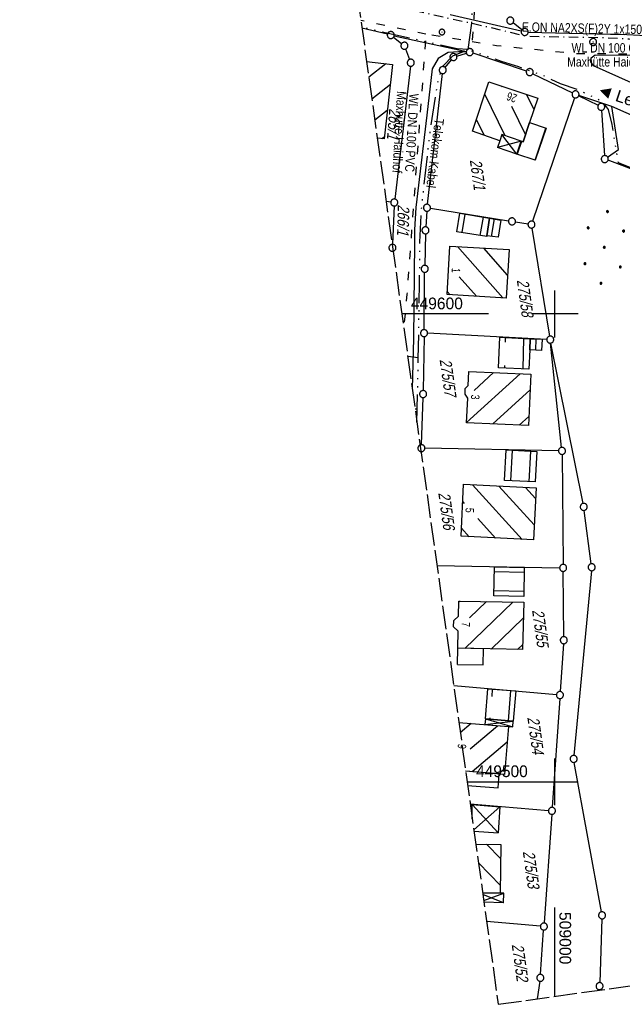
# Model space of a CAD drawing. Extents: x 508886 to 509272, y 449452 to 450225.
# Tile 1 of 46: x 508886 to 509014, y 449452 to 449663. Entities that reach past the tile are written whole.
import ezdxf
from ezdxf.enums import TextEntityAlignment as Align

# ---------------------------------------------------------------- set-up
doc = ezdxf.new("R2010")
doc.units = 0
doc.header["$LTSCALE"] = 10
doc.header["$MEASUREMENT"] = 0
for name, pattern in [('ACAD_ISO03W100', [30, 12, -18]), ('ACAD_ISO14W100', [25.5, 12, -3, 0.5, -3, 0.5, -3, 0.5, -3]), ('LT00', [0]), ('LT08', [0.42, 0.2, -0.1, 0.02, -0.1]), ('LT14', [0.6, 0.5, -0.1])]:
    doc.linetypes.add(name, pattern=pattern)
doc.layers.get('0').update_dxf_attribs({"linetype": 'LT00'})
doc.layers.add('-BLATT_123-RAND', color=7, linetype='LT14', plot=False)
for name, color, linetype in [('DFK_BEB_SCHR', 254, 'LT00'), ('DFK_BEBAUUNG', 250, 'LT00'), ('DFK_FLUR_NR', 250, 'LT00'), ('DFK_GZPKT', 250, 'LT00'), ('DFK_HAUSNR', 250, 'LT00'), ('DFK_KATASTER', 250, 'LT00'), ('DFK_NUTZUNG', 250, 'LT00'), ('DFK_TOPO-ANL', 252, 'LT00'), ('DFK_TOPO-SYM', 252, 'LT00'), ('DFK_VERMPKT', 252, 'LT00'), ('ORTSRICHTUNG', 7, 'Continuous'), ('STROM_TEXT', 80, 'Continuous'), ('STROM_UNTER', 80, 'LT08'), ('TELEKOM', 210, 'ACAD_ISO14W100'), ('TELEKOM_TEXT', 210, 'Continuous'), ('V123_AFBR_BAB', 250, 'LT00'), ('V123_KA_PRUF', 182, 'LT00'), ('V123_RASTER', 250, 'LT00'), ('WASSERLTG', 130, 'ACAD_ISO03W100'), ('WASSERLTG_TEXT', 130, 'Continuous')]:
    doc.layers.add(name, color=color, linetype=linetype)
doc.styles.add('Beschrift', font='ARIAL.TTF')
doc.styles.get("Standard").update_dxf_attribs({"font": 'ARIAL.TTF'})
doc.styles.add('Versorgungsltg', font='ARIAL.TTF', dxfattribs={"width": 0.8, "height": 2})

# ---------------------------------------------------------------- blocks, each defined once
blk = doc.blocks.new('SYMB7010')
at = {"color": 0, "linetype": 'ByBlock'}
for points in [[(-0.031408, 0.499213), (-0.093728, 0.49134), (-0.15457, 0.475719), (-0.212975, 0.452595), (-0.268021, 0.422333), (-0.31884, 0.385411), (-0.36463, 0.342411), (-0.40467, 0.29401), (-0.438329, 0.240973), (-0.465074, 0.184136), (-0.484486, 0.124395), (-0.496256, 0.062692), (-0.5002, 0)], [(-0.5002, 0), (-0.496256, -0.062692), (-0.484486, -0.124395), (-0.465075, -0.184136), (-0.438329, -0.240973), (-0.404671, -0.29401), (-0.36463, -0.342411), (-0.31884, -0.385411), (-0.268021, -0.422333), (-0.212975, -0.452595), (-0.154571, -0.475719), (-0.093728, -0.49134), (-0.031408, -0.499213), (0.031408, -0.499213)], [(0.5002, 0), (0.496256, 0.062692), (0.484485, 0.124395), (0.465074, 0.184136), (0.438329, 0.240973), (0.40467, 0.29401), (0.36463, 0.342411), (0.31884, 0.385411), (0.268021, 0.422333), (0.212975, 0.452595), (0.15457, 0.475719), (0.093728, 0.49134), (0.031408, 0.499213), (-0.031408, 0.499213)], [(0.031408, -0.499213), (0.093728, -0.491341), (0.15457, -0.475719), (0.212975, -0.452595), (0.268021, -0.422333), (0.31884, -0.385411), (0.36463, -0.342411), (0.404671, -0.294011), (0.438329, -0.240974), (0.465075, -0.184136), (0.484486, -0.124395), (0.496256, -0.062692), (0.500201, 0)]]:
    blk.add_lwpolyline(points, dxfattribs=at)
blk = doc.blocks.new('SYMB7301')
at = {"color": 0, "linetype": 'ByBlock'}
for p, q in [((-0.128693, 0), (0, 0.128693)), ((0, -0.128693), (-0.128693, 0)), ((0, 0.128693), (0.128693, 0)), ((0.128693, 0), (0, -0.128693)), ((0.000059, -0.009738), (0.000059, 0.009897)), ((-0.00901, -0.004339), (-0.002225, -0.009749))]:
    blk.add_line(p, q, dxfattribs=at)
for points in [[(-0.002225, 0.009749), (-0.00901, 0.004339), (-0.00901, -0.004339)], [(0.01, 0), (0.006235, 0.007818), (-0.002225, 0.009749)], [(-0.002225, -0.009749), (0.006235, -0.007818), (0.01, 0)]]:
    blk.add_lwpolyline(points, dxfattribs=at)
blk = doc.blocks.new('Ackerland7')
at = {"layer": 'DFK_NUTZUNG', "color": 0, "linetype": 'ByBlock'}
for p, q in [((-4, 3.93), (-4, 3.67)), ((-3.95, 3.63), (-3.95, 3.97)), ((-3.9, 3.99), (-3.9, 3.61)), ((-3.85, 3.6), (-3.85, 4)), ((-3.8, 3.99), (-3.8, 3.61)), ((-3.75, 3.63), (-3.75, 3.97)), ((-3.7, 3.93), (-3.7, 3.67)), ((-3.65, 3.8), (-3.65, 3.8)), ((3.7, 3.93), (3.7, 3.67)), ((3.75, 3.63), (3.75, 3.97)), ((3.8, 3.99), (3.8, 3.61)), ((3.85, 3.6), (3.85, 4)), ((3.9, 3.99), (3.9, 3.61)), ((3.95, 3.63), (3.95, 3.97)), ((4, 3.93), (4, 3.67)), ((4.05, 3.8), (4.05, 3.8)), ((-7.85, 0.13), (-7.85, -0.13)), ((-7.8, -0.17), (-7.8, 0.17)), ((-7.75, 0.19), (-7.75, -0.19)), ((-7.7, -0.2), (-7.7, 0.2)), ((-7.65, 0.19), (-7.65, -0.19)), ((-7.6, -0.17), (-7.6, 0.17)), ((-7.55, 0.13), (-7.55, -0.13)), ((-7.5, 0), (-7.5, 0)), ((-0.15, 0.13), (-0.15, -0.13)), ((-0.1, -0.17), (-0.1, 0.17)), ((-0.05, 0.19), (-0.05, -0.19)), ((0, -0.2), (0, 0.2)), ((0.05, 0.19), (0.05, -0.19)), ((0.1, -0.17), (0.1, 0.17)), ((0.15, 0.13), (0.15, -0.13)), ((0.2, 0), (0.2, 0)), ((7.55, 0.13), (7.55, -0.13)), ((7.6, -0.17), (7.6, 0.17)), ((7.65, 0.19), (7.65, -0.19)), ((7.7, -0.2), (7.7, 0.2)), ((7.75, 0.19), (7.75, -0.19)), ((7.8, -0.17), (7.8, 0.17)), ((7.85, 0.13), (7.85, -0.13)), ((7.9, 0), (7.9, 0)), ((-4, -3.67), (-4, -3.93)), ((-3.95, -3.97), (-3.95, -3.63)), ((-3.9, -3.61), (-3.9, -3.99)), ((-3.85, -4), (-3.85, -3.6)), ((-3.8, -3.61), (-3.8, -3.99)), ((-3.75, -3.97), (-3.75, -3.63)), ((-3.7, -3.67), (-3.7, -3.93)), ((-3.65, -3.8), (-3.65, -3.8)), ((3.7, -3.67), (3.7, -3.93)), ((3.75, -3.97), (3.75, -3.63)), ((3.8, -3.61), (3.8, -3.99)), ((3.85, -4), (3.85, -3.6)), ((3.9, -3.61), (3.9, -3.99)), ((3.95, -3.97), (3.95, -3.63)), ((4, -3.67), (4, -3.93)), ((4.05, -3.8), (4.05, -3.8))]:
    blk.add_line(p, q, dxfattribs=at)
for points in [[(-3.65, 3.8), (-3.67, 3.89), (-3.73, 3.96), (-3.81, 3.99), (-3.89, 3.99), (-3.97, 3.96), (-4.03, 3.89), (-4.05, 3.8), (-4.03, 3.71), (-3.97, 3.64), (-3.89, 3.6), (-3.81, 3.6), (-3.73, 3.64), (-3.67, 3.71), (-3.65, 3.8)], [(4.05, 3.8), (4.03, 3.89), (3.97, 3.96), (3.89, 3.99), (3.81, 3.99), (3.73, 3.96), (3.67, 3.89), (3.65, 3.8), (3.67, 3.71), (3.73, 3.64), (3.81, 3.61), (3.89, 3.61), (3.97, 3.64), (4.03, 3.71), (4.05, 3.8)], [(-7.5, 0), (-7.52, 0.09), (-7.58, 0.16), (-7.66, 0.19), (-7.74, 0.19), (-7.82, 0.16), (-7.88, 0.09), (-7.9, 0)], [(0.2, 0), (0.18, 0.09), (0.12, 0.16), (0.04, 0.19), (-0.04, 0.19), (-0.12, 0.16), (-0.18, 0.09), (-0.2, 0)], [(-0.2, 0), (-0.18, -0.09), (-0.12, -0.16), (-0.04, -0.19), (0.04, -0.19), (0.12, -0.16), (0.18, -0.09), (0.2, 0)], [(7.9, 0), (7.88, 0.09), (7.82, 0.16), (7.74, 0.19), (7.66, 0.19), (7.58, 0.16), (7.52, 0.09), (7.5, 0)], [(7.5, 0), (7.52, -0.09), (7.58, -0.16), (7.66, -0.19), (7.74, -0.19), (7.82, -0.16), (7.88, -0.09), (7.9, 0)], [(-7.9, 0), (-7.88, -0.09), (-7.82, -0.16), (-7.74, -0.19), (-7.66, -0.19), (-7.58, -0.16), (-7.52, -0.09), (-7.5, 0)], [(-3.65, -3.8), (-3.67, -3.71), (-3.73, -3.64), (-3.81, -3.61), (-3.89, -3.61), (-3.97, -3.64), (-4.03, -3.71), (-4.05, -3.8), (-4.03, -3.89), (-3.97, -3.96), (-3.89, -3.99), (-3.81, -3.99), (-3.73, -3.96), (-3.67, -3.89), (-3.65, -3.8)], [(4.05, -3.8), (4.03, -3.71), (3.97, -3.64), (3.89, -3.61), (3.81, -3.61), (3.73, -3.64), (3.67, -3.71), (3.65, -3.8), (3.67, -3.89), (3.73, -3.96), (3.81, -3.99), (3.89, -3.99), (3.97, -3.96), (4.03, -3.89), (4.05, -3.8)]]:
    blk.add_lwpolyline(points, dxfattribs=at)
blk = doc.blocks.new('SYMB0003')
at = {"color": 0, "linetype": 'ByBlock'}
for p, q in [((-0.015712, 0), (0.010166, 0.012015)), ((0, -0.021257), (-0.015712, 0)), ((0.010166, 0.012015), (0, -0.021257))]:
    blk.add_line(p, q, dxfattribs=at)
for points in [[(-0.031395, 0.499013), (-0.093691, 0.491144), (-0.154509, 0.475528), (-0.21289, 0.452414), (-0.267913, 0.422164), (-0.318712, 0.385257), (-0.364484, 0.342274), (-0.404509, 0.293893), (-0.438154, 0.240877), (-0.464888, 0.184062), (-0.484292, 0.124345), (-0.496058, 0.062667), (-0.5, 0)], [(-0.5, 0), (-0.496058, -0.062667), (-0.484292, -0.124345), (-0.464888, -0.184062), (-0.438154, -0.240877), (-0.404509, -0.293893), (-0.364485, -0.342274), (-0.318712, -0.385257), (-0.267914, -0.422164), (-0.21289, -0.452414), (-0.154509, -0.475529), (-0.093691, -0.491144), (-0.031395, -0.499014), (0.031395, -0.499014)], [(0.5, 0), (0.496057, 0.062667), (0.484292, 0.124345), (0.464888, 0.184062), (0.438153, 0.240877), (0.404509, 0.293893), (0.364484, 0.342274), (0.318712, 0.385257), (0.267913, 0.422164), (0.21289, 0.452414), (0.154509, 0.475528), (0.093691, 0.491144), (0.031395, 0.499013), (-0.031395, 0.499013)], [(0.031395, -0.499014), (0.093691, -0.491144), (0.154509, -0.475529), (0.21289, -0.452414), (0.267914, -0.422164), (0.318712, -0.385257), (0.364485, -0.342274), (0.404509, -0.293893), (0.438154, -0.240877), (0.464889, -0.184062), (0.484292, -0.124345), (0.496058, -0.062667), (0.5, 0)]]:
    blk.add_lwpolyline(points, dxfattribs=at)

msp = doc.modelspace()

# ---------------------------------------------------------------- linework, layer by layer
at = {"layer": '-BLATT_123-RAND'}
msp.add_lwpolyline([(508885.55, 450185.32), (508987.91, 449452.43), (509272.15, 449492.13), (509169.8, 450225.01), (508885.55, 450185.32)], dxfattribs=at)
at = {"layer": 'DFK_BEB_SCHR'}
for p, q in [((508963.87, 449653.48), (508960.24, 449650.59)), ((508960.88, 449645.99), (508964.84, 449649.14)), ((508989.41, 449638.09), (508985.04, 449646.97)), ((508988.62, 449648.74), (508988.72, 449648.54)), ((508995.57, 449643.69), (508993.98, 449646.92)), ((508964.19, 449643.51), (508961.52, 449641.39)), ((508990.75, 449644.42), (508993.76, 449638.32)), ((508983.23, 449641.59), (508984.89, 449638.21)), ((508995.79, 449632.88), (508998.09, 449639.7)), ((508963.03, 449637.48), (508963.54, 449637.89)), ((508992.92, 449636.89), (508992, 449634.16)), ((508980.78, 449621.33), (508980.11, 449617.4)), ((508984.06, 449616.77), (508984.73, 449620.68)), ((508986.5, 449616.56), (508987.11, 449620.3)), ((508979.17, 449614.41), (508988.9, 449603.42)), ((508989.91, 449608.31), (508984.81, 449614.07)), ((508983.25, 449603.77), (508979.58, 449607.92)), ((508977, 449604.8), (508977.61, 449604.11)), ((508989.42, 449594.95), (508989.39, 449593.96)), ((508993.23, 449588.26), (508993.42, 449594.76)), ((508995.94, 449592.26), (508996.01, 449594.65)), ((508989.24, 449588.97), (508989.23, 449588.44)), ((508981.16, 449576.77), (508992.59, 449587.22)), ((508986.93, 449587.47), (508982.77, 449583.66)), ((508994.72, 449583.75), (508986.77, 449576.48)), ((508992.42, 449576.23), (508994.47, 449578.1)), ((508990.87, 449570.88), (508990.54, 449564.34)), ((508994.54, 449564.14), (508994.87, 449570.68)), ((508993.03, 449551.8), (508982.41, 449563.49)), ((508988.07, 449563.21), (508995.62, 449554.9)), ((508995.91, 449560.54), (508993.73, 449562.93)), ((508980.31, 449559.85), (508980.62, 449559.51)), ((508983.54, 449556.3), (508987.36, 449552.09)), ((508981.7, 449552.38), (508980.04, 449554.2)), ((508993.47, 449544.73), (508987.11, 449544.87)), ((508987.02, 449540.88), (508993.39, 449540.74)), ((508979.74, 449538.62), (508979.47, 449538.36)), ((508991.07, 449538.4), (508980.75, 449528.5)), ((508981.78, 449535.03), (508985.41, 449538.51)), ((508986.4, 449528.38), (508993.28, 449534.98)), ((508979.07, 449532.44), (508979.15, 449532.51)), ((508993.15, 449529.31), (508992.05, 449528.26)), ((508986.65, 449519.82), (508986.52, 449518.24)), ((508990.11, 449513.06), (508990.64, 449519.49)), ((508982.12, 449512.46), (508979.8, 449510.49)), ((508986.15, 449513.69), (508986.12, 449513.38)), ((508981.92, 449507.04), (508987.76, 449511.99)), ((508989.8, 449508.48), (508982.33, 449502.15)), ((508980.46, 449505.8), (508980.46, 449505.81)), ((508987.97, 449501.68), (508989.34, 449502.84)), ((508988.45, 449483.51), (508985.38, 449486.66)), ((508983.69, 449482.67), (508988.38, 449477.86))]:
    msp.add_line(p, q, dxfattribs=at)
at = {"layer": 'DFK_BEBAUUNG'}
for p, q in [((508988.28, 449637.04), (508987.78, 449635.58)), ((508992.84, 449636.92), (508987.78, 449635.58)), ((508991.91, 449634.19), (508988.72, 449638.33)), ((508991.91, 449634.19), (508987.78, 449635.58)), ((508979.17, 449525.1), (508979.26, 449528.53)), ((508984.73, 449528.42), (508979.26, 449528.53)), ((508984.66, 449524.99), (508984.73, 449528.42)), ((508979.17, 449525.1), (508984.66, 449524.99)), ((508985.17, 449513.46), (508985.05, 449512.22)), ((508985.05, 449512.22), (508991.14, 449512.97)), ((508985.05, 449512.22), (508990.08, 449511.8)), ((508985.17, 449513.46), (508991.04, 449511.72)), ((508985.17, 449513.46), (508991.14, 449512.97)), ((508991.04, 449511.72), (508991.14, 449512.97)), ((508990.08, 449511.8), (508991.04, 449511.72)), ((508988.13, 449501.67), (508980.95, 449502.26)), ((508987.89, 449498.67), (508988.13, 449501.67)), ((508981.37, 449499.22), (508987.89, 449498.67)), ((508982.35, 449495.11), (508987.93, 449489.1)), ((508982.35, 449495.11), (508988.29, 449494.65)), ((508982.37, 449492.09), (508982.35, 449495.11)), ((508982.7, 449489.73), (508988.29, 449494.65)), ((508988.29, 449494.65), (508987.93, 449489.1)), ((508982.74, 449489.44), (508987.93, 449489.1)), ((508984.58, 449476.27), (508988.36, 449476.22)), ((508989.07, 449474.14), (508984.63, 449475.93)), ((508984.81, 449474.65), (508989.11, 449476.21)), ((508989.07, 449474.14), (508984.87, 449474.23)), ((508989.11, 449476.21), (508988.36, 449476.22)), ((508989.07, 449474.14), (508989.11, 449476.21))]:
    msp.add_line(p, q, dxfattribs=at)
for points in [[(508959.77, 449653.95), (508965.32, 449653.31), (508963.49, 449637.43), (508962.05, 449637.6)], [(508996.39, 449646.1), (508994.62, 449640.89), (508993.24, 449636.79), (508992.84, 449636.92), (508988.72, 449638.33), (508988.28, 449637.04), (508982.38, 449639.08), (508985.94, 449649.65), (508996.39, 449646.1)], [(508993.24, 449636.79), (508994.62, 449640.89), (508998.17, 449639.68), (508995.85, 449632.86), (508991.91, 449634.19), (508992.84, 449636.92), (508993.24, 449636.79)], [(508979.03, 449617.58), (508979.7, 449621.51), (508986.08, 449620.46), (508985.47, 449616.69), (508985.45, 449616.54), (508979.03, 449617.58)], [(508985.47, 449616.69), (508986.08, 449620.46), (508988.46, 449620.08), (508987.88, 449616.38), (508985.47, 449616.69)], [(508976.96, 449604.15), (508977.59, 449614.51), (508990.24, 449613.75), (508989.61, 449603.38), (508976.96, 449604.15)], [(508994.74, 449594.7), (508994.67, 449592.34), (508994.43, 449588.21), (508987.94, 449588.49), (508988.28, 449595.01), (508994.74, 449594.7)], [(508994.67, 449592.34), (508994.74, 449594.7), (508997.32, 449594.61), (508997.18, 449592.19), (508994.67, 449592.34)], [(508994.38, 449576.14), (508981.16, 449576.73), (508981.4, 449582.02), (508980.81, 449582.83), (508980.87, 449584.04), (508981.49, 449584.71), (508981.64, 449587.7), (508994.87, 449587.12), (508994.38, 449576.14)], [(508989.26, 449564.41), (508989.59, 449570.94), (508996.14, 449570.62), (508995.82, 449564.08), (508989.26, 449564.41)], [(508979.96, 449552.47), (508980.49, 449563.58), (508996.02, 449562.82), (508995.46, 449551.68), (508979.96, 449552.47)], [(508993.37, 449539.58), (508986.99, 449539.72), (508987.13, 449545.97), (508993.49, 449545.83), (508993.37, 449539.58)], [(508993.12, 449528.24), (508979.26, 449528.53), (508979.34, 449532.18), (508978.34, 449533.14), (508978.39, 449534.49), (508979.42, 449535.4), (508979.47, 449538.63), (508993.36, 449538.36), (508993.12, 449528.24)], [(508985.17, 449513.46), (508985.7, 449519.9), (508991.67, 449519.41), (508991.14, 449512.97), (508985.17, 449513.46)], [(508979.5, 449512.68), (508990.08, 449511.8), (508989.23, 449501.58)], [(508989.23, 449501.58), (508980.95, 449502.26)], [(508983.12, 449486.69), (508988.49, 449486.61)], [(508988.49, 449486.61), (508988.36, 449476.22), (508984.58, 449476.27)]]:
    msp.add_lwpolyline(points, dxfattribs=at)
at = {"layer": 'DFK_KATASTER'}
for p, q in [((508992.85, 449660.45), (508977.67, 449663.92)), ((508992.99, 449660.74), (508991.08, 449662.24)), ((508964.21, 449659.78), (508958.77, 449661.09)), ((508965.67, 449659.45), (508981.1, 449656.13)), ((508994.33, 449660.26), (509014.86, 449659.72)), ((508965.53, 449659.15), (508967.26, 449657.8)), ((508968.11, 449656.64), (508968.95, 449654.4)), ((508979.06, 449655.14), (508981.11, 449655.76)), ((508993.95, 449651.93), (508982.54, 449655.73)), ((508977.87, 449654.35), (508976.52, 449652.7)), ((508969.12, 449652.96), (508965.77, 449624.57)), ((508972.77, 449623.44), (508975.97, 449651.37)), ((508995.34, 449651.36), (509003.78, 449647.27)), ((509004.21, 449646.23), (508995.27, 449619.82)), ((509005.13, 449646.61), (509009.28, 449644.61)), ((509010, 449643.53), (509010.66, 449633.85)), ((509038.56, 449622.6), (509011.41, 449632.84)), ((508963.93, 449624.11), (508964.94, 449623.95)), ((508965.65, 449623.08), (508965.32, 449614.89)), ((508972.63, 449621.95), (508972.4, 449618.62)), ((508973.42, 449622.58), (508990.12, 449619.91)), ((508991.6, 449619.67), (508994.29, 449619.23)), ((508998.92, 449595.26), (508995.15, 449618.37)), ((508972.34, 449617.12), (508972.21, 449610.39)), ((508972.06, 449596.65), (508972.18, 449608.89)), ((508972.04, 449595.15), (508971.86, 449583.63)), ((508998.29, 449594.56), (508972.8, 449595.86)), ((509001.48, 449571.48), (508999.12, 449593.77)), ((509006.06, 449559.49), (508999.19, 449593.78)), ((508971.5, 449572.06), (508971.83, 449582.13)), ((509000.81, 449570.74), (508972.23, 449571.3)), ((508971.44, 449570.38), (508971.45, 449570.56)), ((509001.57, 449569.98), (509001.79, 449546.47)), ((509007.81, 449546.6), (509006.31, 449558.02)), ((508974.81, 449546.23), (509001.05, 449545.73)), ((509001.93, 449531.01), (509001.81, 449544.97)), ((509007.84, 449545.11), (509004.12, 449505.63)), ((509001.89, 449529.51), (509001.17, 449519.29)), ((509000.37, 449518.6), (508978.41, 449520.48)), ((509001.07, 449517.79), (508999.45, 449494.54)), ((509010, 449472.19), (509004.18, 449504.15)), ((508981.93, 449495.28), (508998.65, 449493.85)), ((508999.35, 449493.04), (508997.73, 449469.81)), ((508996.93, 449469.12), (508985.44, 449470.1)), ((509010.1, 449470.7), (509009.62, 449457.07)), ((508996.97, 449458.84), (508997.63, 449468.31)), ((508996.81, 449457.35), (508996.22, 449453.59))]:
    msp.add_line(p, q, dxfattribs=at)
at = {"layer": 'DFK_TOPO-ANL'}
for p, q in [((508977.19, 449655.87), (508975.07, 449654.64)), ((508979.4, 449656.06), (508977.19, 449655.87)), ((508981.08, 449656), (508979.4, 449656.06)), ((509007.81, 449654.74), (509008.67, 449655.42)), ((509008.67, 449655.42), (509020.7, 449655.34)), ((508975.07, 449654.64), (508973.79, 449652.41)), ((509007.71, 449653.88), (509007.81, 449654.74)), ((509008.32, 449653.06), (509007.71, 449653.88)), ((508973.79, 449652.41), (508972.63, 449642.47)), ((509016.42, 449649.38), (509008.32, 449653.06)), ((509012.21, 449644.34), (509005.16, 449646.7)), ((509018.37, 449641.67), (509012.21, 449644.34)), ((509013.62, 449635.18), (509012.21, 449644.34)), ((508972.63, 449642.47), (508970.29, 449622.79)), ((509011.32, 449633.54), (509013.62, 449635.18)), ((508970.29, 449622.79), (508970.04, 449618.01)), ((508970.04, 449618.01), (508969.99, 449615.29)), ((508969.99, 449615.29), (508969.77, 449594.81)), ((508969.77, 449594.81), (508969.54, 449583.95))]:
    msp.add_line(p, q, dxfattribs=at)
at = {"layer": 'STROM_UNTER', "flags": 128}
msp.add_lwpolyline([(509045.56, 449665.41), (509043.94, 449661.66), (509043.4, 449658.07), (509042.47, 449657.77), (509031.57, 449657.33), (509020.66, 449658.31), (509015.93, 449658.76), (509010.73, 449659), (508993.97, 449659.3), (508986.33, 449661.18), (508977.91, 449663.04), (508971.28, 449664.54), (508964.63, 449665.98), (508958.17, 449665.39)], dxfattribs=at)
at = {"layer": 'TELEKOM', "ltscale": 0.05, "flags": 128}
for points in [[(508981.46, 449656.53), (508982.24, 449662.14), (508982.49, 449667.85), (508982.71, 449675.21), (508983.57, 449698.66), (508984.09, 449715.91), (508984.45, 449729.73), (508985.46, 449757.8), (508992.19, 449757.73), (508993.3, 449788.2), (508994.41, 449813.87), (509032.52, 449821.9), (509035.57, 449821.07), (509039.59, 449815.35)], [(508981.46, 449656.53), (508979.14, 449656.69), (508961.18, 449660.7), (508958.74, 449661.28)], [(508970.54, 449576.78), (508970.6, 449579.72), (508970.81, 449590.48), (508971.1, 449606.7), (508971.16, 449615.36), (508971.5, 449622.2), (508973.21, 449637.82), (508975.04, 449649.79), (508976.07, 449652.98), (508978.23, 449655.15), (508981.46, 449656.53), (508981.46, 449656.53), (508984.59, 449655.4), (508988.58, 449654.06), (508992.24, 449652.87), (508997.77, 449650.87), (509001.16, 449649.28), (509004.85, 449647.99), (509010.18, 449645.49), (509011.41, 449643.68), (509012.22, 449640.5), (509013.56, 449632.36), (509024.81, 449627.93), (509025.17, 449629.25), (509037.9, 449624.42), (509044.67, 449622.33), (509069.01, 449616.21), (509078.34, 449614.23), (509091.13, 449613.27), (509095.32, 449612.99), (509099.14, 449612.51), (509114.17, 449613.63), (509141.67, 449612.78), (509156.94, 449609.73), (509170.38, 449609.81), (509190.55, 449619.73), (509210.58, 449621.83), (509230.29, 449624.32), (509253.12, 449628.38)], [(508970.81, 449590.63), (508968.57, 449590.9)], [(508970.55, 449579.65), (508970.14, 449579.66)]]:
    msp.add_lwpolyline(points, dxfattribs=at)
at = {"layer": 'V123_AFBR_BAB'}
msp.add_lwpolyline([(509030.78, 449658.88), (509028.3, 449659.02), (509025.83, 449659.15), (509023.35, 449659.28), (509020.87, 449659.4), (509018.17, 449659.52), (509015.46, 449659.63), (509012.76, 449659.74), (509010.06, 449659.84), (509007.36, 449659.94)], dxfattribs=at)
at = {"layer": 'V123_RASTER'}
for p, q in [((509000, 449595), (509000, 449605)), ((508985.8, 449600), (508967.3, 449600)), ((509005, 449600), (508995, 449600)), ((509000, 449495), (509000, 449505)), ((508981.27, 449500), (509005, 449500)), ((509000, 449454.12), (509000, 449473.11))]:
    msp.add_line(p, q, dxfattribs=at)
at = {"layer": 'WASSERLTG', "ltscale": 0.015, "flags": 128}
for points in [[(508922.33, 449921.99), (508927.45, 449914.78), (508938.78, 449899.19), (508941.56, 449895.42), (508954.95, 449876.78), (508968.89, 449856.62), (508982.01, 449837.88), (508990.16, 449825.21), (508990.96, 449816.45), (508991.26, 449814.74), (508989.89, 449798.81), (508988.57, 449781.29), (508987.72, 449772.95), (508986.59, 449750.78), (508986.83, 449746.01), (508986.66, 449728.5), (508986.86, 449719.12), (508985.84, 449705.92), (508982.31, 449658.23), (508972.45, 449659.79), (508968.39, 449604.23), (508967.7, 449597.12)], [(508972.45, 449659.79), (508958.54, 449662.71)], [(508982.31, 449658.23), (508987.58, 449657.39), (509004.17, 449655.71), (509032.79, 449655.49)]]:
    msp.add_lwpolyline(points, dxfattribs=at)

# ---------------------------------------------------------------- block references
at = {"layer": 'DFK_GZPKT', "xscale": 1.500000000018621, "yscale": 1.5, "zscale": 1.5, "rotation": 264.7377099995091}
for p in [(508990.49, 449662.7), (508964.94, 449659.61), (508993.58, 449660.28), (508967.85, 449657.34), (508978.34, 449654.93), (508981.83, 449655.97), (508969.21, 449653.7), (508976.05, 449652.12), (508994.66, 449651.69), (509004.45, 449646.94), (509009.95, 449644.28), (509010.71, 449633.1), (508965.68, 449623.83), (508972.68, 449622.7), (508990.86, 449619.79), (508995.03, 449619.11), (508972.35, 449617.87), (508965.29, 449614.14), (508972.19, 449609.64), (508972.05, 449595.9), (508999.04, 449594.52), (508971.85, 449582.88), (508971.48, 449571.31), (509001.56, 449570.73), (509006.21, 449558.76), (509001.8, 449545.72), (509007.91, 449545.86), (509001.94, 449530.26), (509001.12, 449518.54), (509004.05, 449504.89), (508999.4, 449493.79), (509010.13, 449471.45), (508997.68, 449469.06), (508996.92, 449458.09), (509009.59, 449456.32)]:
    msp.add_blockref('SYMB7010', p, dxfattribs=at)
at = {"layer": 'DFK_NUTZUNG', "rotation": 264.7376999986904}
msp.add_blockref('Ackerland7', (509010.59, 449614.22), dxfattribs=at)
at = {"layer": 'DFK_TOPO-SYM', "xscale": 0.09999999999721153, "yscale": 0.09999999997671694, "zscale": 0.1, "rotation": 0.001159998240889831}
msp.add_blockref('SYMB7301', (508975.88, 449660.24), dxfattribs=at)
at = {"layer": 'DFK_VERMPKT', "xscale": 1.200000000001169, "yscale": 1.200000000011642, "zscale": 1.2, "rotation": 264.7377100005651}
msp.add_blockref('SYMB7010', (508975.88, 449660.26), dxfattribs=at)
at = {"layer": 'V123_KA_PRUF', "color": 186, "xscale": 1.5, "yscale": 1.5, "zscale": 1.5, "rotation": 277.95061}
msp.add_blockref('SYMB0003', (509008.21, 449658.12), dxfattribs=at)

# ---------------------------------------------------------------- texts
at = {"layer": 'DFK_FLUR_NR', "oblique": 13.754, "width": 0.75}
for s, rotation, p in [('265/1', 265.5474, (508964.62, 449643.99)), ('267/1', 277.9506, (508981.83, 449632.88)), ('266/1', 268.6295, (508966.44, 449623.41)), ('275/58', 277.9506, (508991.88, 449607.22)), ('275/57', 277.9506, (508975.37, 449590.22)), ('275/56', 277.9506, (508975.08, 449561.73)), ('275/55', 277.9506, (508995.14, 449536.67)), ('275/54', 277.9506, (508994.13, 449513.74)), ('275/53', 277.9506, (508993.16, 449485.07)), ('275/52', 277.9506, (508990.79, 449465.19))]:
    msp.add_text(s, height=2.5, rotation=rotation, dxfattribs=at).set_placement(p)
at = {"layer": 'DFK_HAUSNR', "width": 0.75}
for s, rotation, p in [('26', -198.7633, (508992.09, 449646.82)), ('1', -93.482, (508978.01, 449609.89)), ('3', -92.5055, (508982.13, 449582.79)), ('5', -92.7331, (508980.95, 449558.6)), ('7', -91.1919, (508980.08, 449534.17)), ('9', -94.7552, (508979.3, 449508.15))]:
    msp.add_text(s, height=1.8, rotation=rotation, dxfattribs=at).set_placement(p)
at = {"layer": 'ORTSRICHTUNG', "insert": (509017.45, 449643.24), "char_height": 2.5, "attachment_point": 8, "rotation": 341.4845, "style": 'Beschrift'}
msp.add_mtext('{\\H1.083x;◄\\fMS Shell Dlg|b0|i0|c0|p0;\\H0.6538x; }Leonberg', dxfattribs=at)
at = {"layer": 'STROM_TEXT', "style": 'Versorgungsltg', "width": 0.8}
msp.add_text('E.ON NA2XS(F)2Y 1x150', height=2, rotation=358.768, dxfattribs=at).set_placement((509005.81, 449660.1), align=Align.CENTER)
at = {"layer": 'TELEKOM_TEXT', "style": 'Versorgungsltg', "width": 0.8}
msp.add_text('Telekom Kabel', height=2, rotation=262.8842, dxfattribs=at).set_placement((508973.43, 449634.47), align=Align.CENTER)
at = {"layer": 'V123_RASTER'}
for s, rotation, width, p in [(' 449600', 0.001, 0.955, (508968.3, 449601)), (' 449500', 0.001, 0.948, (508982.27, 449501)), (' 509000', -89.999, 0.962, (509001, 449473.11))]:
    msp.add_text(s, height=2.5, rotation=rotation, dxfattribs=dict(at, width=width)).set_placement(p)
at = {"layer": 'WASSERLTG_TEXT', "char_height": 2, "style": 'Versorgungsltg'}
for s, insert, attachment_point, rotation, line_spacing_factor in [('WL DN 100 GG\\PMaxhütte Haidhof', (509011.42, 449655.37), 5, 359.9708, 0.9), ('WL DN 100 PVC\\PMaxhütte Haidhof', (508970.43, 449638.67), 2, 266.7823, 0.8)]:
    msp.add_mtext(s, dxfattribs=dict(at, insert=insert, attachment_point=attachment_point, rotation=rotation, line_spacing_factor=line_spacing_factor))

doc.saveas('drawing.dxf')
